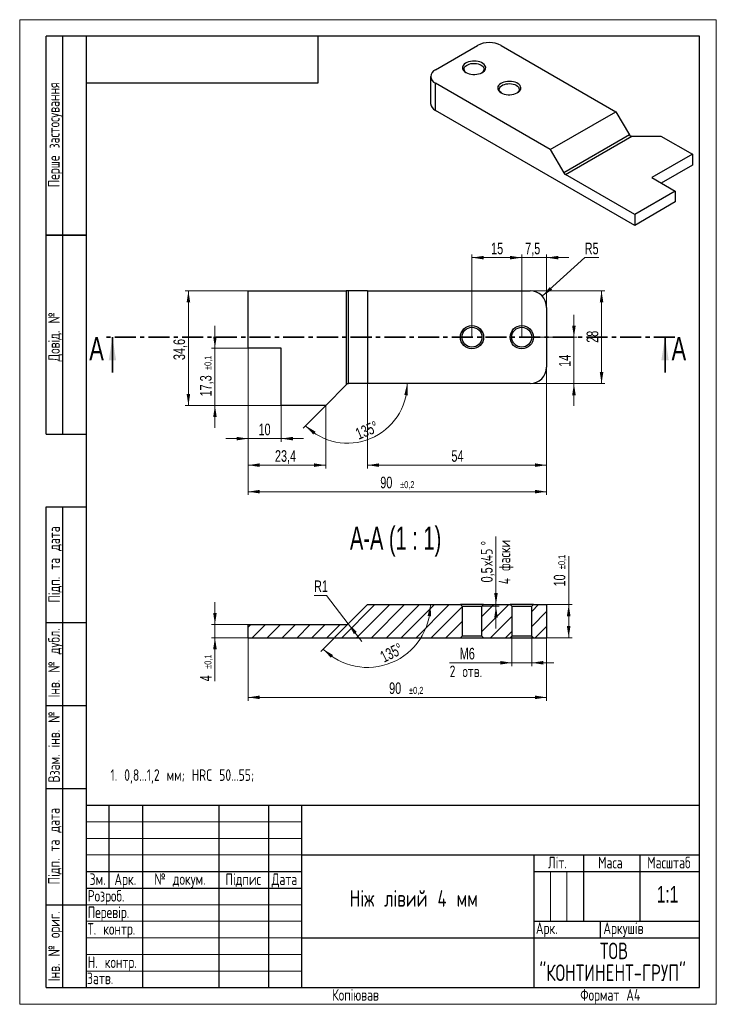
# Model space of a CAD drawing. Header units: millimetres. Extents: x 0 to 212, y 0 to 297.
import ezdxf

# ---------------------------------------------------------------- set-up
doc = ezdxf.new("R2010")
doc.units = ezdxf.units.MM
doc.linetypes.add('SLD-Сплошная', pattern=[0])
doc.linetypes.add('SLD-Тонкая-Толстая', pattern=[10.16, 6.35, -1.27, 1.27, -1.27])
doc.layers.add('ОСЕВЫЕ', color=7, linetype='SLD-Сплошная')
doc.styles.add('SLDTEXTSTYLE0', font='TXT', dxfattribs={"width": 0.7, "bigfont": 'bigfont'})
doc.styles.add('SLDTEXTSTYLE1', font='TXT', dxfattribs={"width": 0.7})
doc.styles.add('SLDTEXTSTYLE2', font='TXT', dxfattribs={"width": 0.645455})
doc.dimstyles.new('SLDDIMSTYLE0', dxfattribs={"dimtxt": 3.5, "dimasz": 3.5, "dimexe": 0, "dimexo": 0.0625, "dimgap": 0.875, "dimtad": 2, "dimrnd": 1e-09, "dimzin": 12, "dimdsep": 46, "dimtxsty": 'SLDTEXTSTYLE1', "dimsah": 1, "dimcen": 0.09, "dimadec": 0, "dimazin": 3, "dimtfac": 1, "dimtdec": 3, "dimtofl": 0, "dimtmove": 0, "dimatfit": 3, "dimfxl": 1, "dimfrac": 2, "dimtolj": 1, "dimtzin": 12, "dimarcsym": 0})
doc.dimstyles.new('SLDDIMSTYLE1', dxfattribs={"dimtxt": 3.5, "dimasz": 3.5, "dimexe": 0, "dimexo": 0.0625, "dimgap": 0.875, "dimtad": 2, "dimrnd": 1e-09, "dimzin": 12, "dimdsep": 46, "dimtxsty": 'SLDTEXTSTYLE1', "dimsah": 1, "dimcen": 0.09, "dimadec": 0, "dimazin": 3, "dimtfac": 1, "dimtdec": 3, "dimtmove": 0, "dimatfit": 0, "dimfxl": 1, "dimfrac": 2, "dimtolj": 1, "dimtzin": 12, "dimarcsym": 0})
doc.dimstyles.new('SLDDIMSTYLE10', dxfattribs={"dimtxt": 3.5, "dimasz": 3.5, "dimexe": 0, "dimexo": 0.0625, "dimgap": 0.875, "dimtad": 2, "dimdec": 1, "dimrnd": 1e-09, "dimdsep": 46, "dimtxsty": 'SLDTEXTSTYLE1', "dimsah": 1, "dimcen": 0.09, "dimadec": 0, "dimazin": 2, "dimtfac": 1, "dimtdec": 3, "dimtmove": 0, "dimatfit": 0, "dimfxl": 1, "dimfrac": 2, "dimtolj": 1, "dimtzin": 12, "dimarcsym": 0})
doc.dimstyles.new('SLDDIMSTYLE11', dxfattribs={"dimtxt": 3.5, "dimasz": 3.5, "dimexe": 0, "dimexo": 0.0625, "dimgap": 0.875, "dimtad": 0, "dimtih": 1, "dimtoh": 1, "dimrnd": 1e-09, "dimzin": 12, "dimdsep": 46, "dimtxsty": 'SLDTEXTSTYLE1', "dimsah": 1, "dimcen": 0, "dimadec": 0, "dimazin": 3, "dimtfac": 1, "dimtdec": 3, "dimtofl": 0, "dimtmove": 1, "dimatfit": 3, "dimfxl": 1, "dimfrac": 2, "dimtolj": 1, "dimtzin": 12, "dimarcsym": 0})
doc.dimstyles.new('SLDDIMSTYLE2', dxfattribs={"dimtxt": 3.5, "dimasz": 3.5, "dimexe": 0, "dimexo": 0.0625, "dimgap": 0.875, "dimtad": 0, "dimtih": 1, "dimtoh": 1, "dimrnd": 1e-09, "dimzin": 12, "dimdsep": 46, "dimtxsty": 'SLDTEXTSTYLE1', "dimsah": 1, "dimcen": 0, "dimadec": 0, "dimazin": 3, "dimtfac": 1, "dimtdec": 3, "dimtofl": 0, "dimtmove": 0, "dimatfit": 3, "dimfxl": 1, "dimfrac": 2, "dimtolj": 1, "dimtzin": 12, "dimarcsym": 0})
doc.dimstyles.new('SLDDIMSTYLE3', dxfattribs={"dimtxt": 3.5, "dimasz": 3.5, "dimexe": 0, "dimexo": 0.0625, "dimgap": 0.875, "dimtad": 2, "dimdec": 1, "dimrnd": 1e-09, "dimzin": 12, "dimdsep": 46, "dimtxsty": 'SLDTEXTSTYLE1', "dimsah": 1, "dimcen": 0.09, "dimadec": 0, "dimazin": 3, "dimtfac": 1, "dimtdec": 3, "dimtofl": 0, "dimtmove": 0, "dimatfit": 3, "dimfxl": 1, "dimfrac": 2, "dimtolj": 1, "dimtzin": 12, "dimarcsym": 0})
doc.dimstyles.new('SLDDIMSTYLE4', dxfattribs={"dimtxt": 3.5, "dimasz": 3.5, "dimexe": 0, "dimexo": 0.0625, "dimgap": 0.875, "dimtad": 2, "dimrnd": 1e-09, "dimzin": 12, "dimdsep": 46, "dimtxsty": 'SLDTEXTSTYLE1', "dimsah": 1, "dimcen": 0.09, "dimadec": 0, "dimazin": 3, "dimtol": 1, "dimtp": 0.2, "dimtm": 0.2, "dimtfac": 1, "dimtdec": 1, "dimtofl": 0, "dimtmove": 0, "dimatfit": 3, "dimfxl": 1, "dimfrac": 2, "dimtolj": 1, "dimarcsym": 0})
doc.dimstyles.new('SLDDIMSTYLE5', dxfattribs={"dimtxt": 3.5, "dimasz": 3.5, "dimexe": 0, "dimexo": 0.0625, "dimgap": 0.875, "dimtad": 2, "dimdec": 1, "dimrnd": 1e-09, "dimzin": 12, "dimdsep": 46, "dimtxsty": 'SLDTEXTSTYLE1', "dimsah": 1, "dimcen": 0.09, "dimadec": 0, "dimazin": 3, "dimtol": 1, "dimtp": 0.1, "dimtm": 0.1, "dimtfac": 1, "dimtdec": 1, "dimtmove": 0, "dimatfit": 0, "dimfxl": 1, "dimfrac": 2, "dimtolj": 1, "dimarcsym": 0})
doc.dimstyles.new('SLDDIMSTYLE6', dxfattribs={"dimtxt": 3.5, "dimasz": 3.5, "dimexe": 0, "dimexo": 0.0625, "dimgap": 0.875, "dimtad": 2, "dimdec": 4, "dimzin": 12, "dimdsep": 46, "dimtxsty": 'SLDTEXTSTYLE1', "dimsah": 1, "dimcen": 0.09, "dimazin": 3, "dimtfac": 1, "dimtdec": 3, "dimtofl": 0, "dimtmove": 0, "dimatfit": 3, "dimfxl": 1, "dimfrac": 2, "dimtolj": 1, "dimtzin": 12, "dimarcsym": 0})
doc.dimstyles.new('SLDDIMSTYLE7', dxfattribs={"dimtxt": 3.5, "dimasz": 3.5, "dimexe": 0, "dimexo": 0.0625, "dimgap": 0.875, "dimtad": 2, "dimdec": 1, "dimrnd": 1e-09, "dimzin": 12, "dimdsep": 46, "dimtxsty": 'SLDTEXTSTYLE1', "dimsah": 1, "dimcen": 0.09, "dimadec": 0, "dimazin": 3, "dimtfac": 1, "dimtdec": 3, "dimtmove": 0, "dimatfit": 0, "dimfxl": 1, "dimfrac": 2, "dimtolj": 1, "dimtzin": 12, "dimarcsym": 0})
doc.dimstyles.new('SLDDIMSTYLE8', dxfattribs={"dimtxt": 3.5, "dimasz": 3.5, "dimexe": 0, "dimexo": 0.0625, "dimgap": 0.875, "dimtad": 2, "dimrnd": 1e-09, "dimzin": 12, "dimdsep": 46, "dimtxsty": 'SLDTEXTSTYLE1', "dimsah": 1, "dimcen": 0.09, "dimadec": 0, "dimazin": 3, "dimtol": 1, "dimtp": 0.1, "dimtm": 0.1, "dimtfac": 1, "dimtdec": 1, "dimtmove": 0, "dimatfit": 0, "dimfxl": 1, "dimfrac": 2, "dimtolj": 1, "dimarcsym": 0})
doc.dimstyles.new('SLDDIMSTYLE9', dxfattribs={"dimtxt": 3.5, "dimasz": 3.5, "dimexe": 0, "dimexo": 0.0625, "dimgap": 0.875, "dimtad": 2, "dimrnd": 1e-09, "dimzin": 12, "dimdsep": 46, "dimtxsty": 'SLDTEXTSTYLE1', "dimsah": 1, "dimcen": 0.09, "dimadec": 0, "dimazin": 3, "dimtol": 1, "dimtp": 0.1, "dimtm": 0.1, "dimtfac": 1, "dimtdec": 1, "dimtofl": 0, "dimtmove": 0, "dimatfit": 3, "dimfxl": 1, "dimfrac": 2, "dimtolj": 1, "dimarcsym": 0})

# ---------------------------------------------------------------- blocks, each defined once
blk = doc.blocks.new('SW_NOTE_0')
at = {"color": 0, "linetype": 'Continuous', "lineweight": 0, "char_height": 5, "attachment_point": 2, "style": 'SLDTEXTSTYLE0'}
for s, insert in [('ТОВ', (4.69, 6.45)), ('"КОНТИНЕНТ-ГРУП"', (4.28, -0.14))]:
    blk.add_mtext(s, dxfattribs=dict(at, insert=insert))
blk = doc.blocks.new('_D')
at = {"color": 7, "linetype": 'SLD-Сплошная', "lineweight": 0}
for p, q in [((153.88, 215.21), (176.44, 215.21)), ((175.44, 187.21), (175.44, 215.21)), ((153.88, 187.21), (176.44, 187.21))]:
    blk.add_line(p, q, dxfattribs=at)
at = {"color": 7, "linetype": 'SLD-Сплошная', "lineweight": 18}
for points in [[(175.44, 215.21), (174.9, 211.71), (175.98, 211.71)], [(175.44, 187.21), (175.98, 190.71), (174.9, 190.71)]]:
    blk.add_solid(points, dxfattribs=at)
at = {"color": 7, "linetype": 'SLD-Сплошная', "lineweight": 18, "insert": (170.93, 199.52), "char_height": 3.5, "attachment_point": 1, "rotation": 90, "style": 'SLDTEXTSTYLE1'}
blk.add_mtext('28', dxfattribs=at)
blk = doc.blocks.new('_D_1')
at = {"color": 7, "linetype": 'SLD-Сплошная', "lineweight": 0}
for p, q in [((167.11, 201.21), (167.11, 207.95)), ((151.38, 201.21), (168.11, 201.21)), ((167.11, 201.21), (167.11, 187.21)), ((153.88, 187.21), (168.11, 187.21)), ((167.11, 187.21), (167.11, 180.48))]:
    blk.add_line(p, q, dxfattribs=at)
at = {"color": 7, "linetype": 'SLD-Сплошная', "lineweight": 18}
for points in [[(167.11, 201.21), (167.65, 204.71), (166.57, 204.71)], [(167.11, 187.21), (166.57, 183.71), (167.65, 183.71)]]:
    blk.add_solid(points, dxfattribs=at)
at = {"color": 7, "linetype": 'SLD-Сплошная', "lineweight": 18, "insert": (162.6, 192.26), "char_height": 3.5, "attachment_point": 1, "rotation": 90, "style": 'SLDTEXTSTYLE1'}
blk.add_mtext('14', dxfattribs=at)
blk = doc.blocks.new('_D_2')
at = {"color": 7, "linetype": 'SLD-Сплошная', "lineweight": 0}
for p, q in [((157.57, 213.58), (170.36, 225.21)), ((170.36, 225.21), (174.59, 225.21))]:
    blk.add_line(p, q, dxfattribs=at)
at = {"color": 7, "linetype": 'SLD-Сплошная', "lineweight": 18}
blk.add_solid([(157.57, 213.58), (160.52, 215.54), (159.8, 216.33)], dxfattribs=at)
at = {"color": 7, "linetype": 'SLD-Сплошная', "lineweight": 18, "insert": (170.36, 229.73), "char_height": 3.5, "attachment_point": 1, "style": 'SLDTEXTSTYLE1'}
blk.add_mtext('R5', dxfattribs=at)
blk = doc.blocks.new('_D_3')
at = {"color": 7, "linetype": 'SLD-Сплошная', "lineweight": 0}
for p, q in [((158.87, 192.2), (158.87, 161.61)), ((104.87, 187.2), (104.87, 161.61)), ((104.87, 162.61), (158.87, 162.61))]:
    blk.add_line(p, q, dxfattribs=at)
at = {"color": 7, "linetype": 'SLD-Сплошная', "lineweight": 18}
for points in [[(104.87, 162.61), (108.37, 162.08), (108.37, 163.15)], [(158.87, 162.61), (155.37, 163.15), (155.37, 162.08)]]:
    blk.add_solid(points, dxfattribs=at)
at = {"color": 7, "linetype": 'SLD-Сплошная', "lineweight": 18, "insert": (130.17, 167.13), "char_height": 3.5, "attachment_point": 1, "style": 'SLDTEXTSTYLE1'}
blk.add_mtext('54', dxfattribs=at)
blk = doc.blocks.new('_D_4')
at = {"color": 7, "linetype": 'SLD-Сплошная', "lineweight": 0}
for p, q in [((68.87, 197.9), (68.87, 161.61)), ((92.27, 180.6), (92.27, 161.61)), ((68.87, 162.61), (92.27, 162.61))]:
    blk.add_line(p, q, dxfattribs=at)
at = {"color": 7, "linetype": 'SLD-Сплошная', "lineweight": 18}
for points in [[(68.87, 162.61), (72.37, 162.08), (72.37, 163.15)], [(92.27, 162.61), (88.77, 163.15), (88.77, 162.08)]]:
    blk.add_solid(points, dxfattribs=at)
at = {"color": 7, "linetype": 'SLD-Сплошная', "lineweight": 18, "insert": (76.96, 167.13), "char_height": 3.5, "attachment_point": 1, "style": 'SLDTEXTSTYLE1'}
blk.add_mtext('23,4', dxfattribs=at)
blk = doc.blocks.new('_D_5')
at = {"color": 7, "linetype": 'SLD-Сплошная', "lineweight": 0}
for p, q in [((68.87, 197.9), (68.87, 169.61)), ((78.87, 180.6), (78.87, 169.61)), ((68.87, 170.61), (62.14, 170.61)), ((68.87, 170.61), (78.87, 170.61)), ((78.87, 170.61), (85.6, 170.61))]:
    blk.add_line(p, q, dxfattribs=at)
at = {"color": 7, "linetype": 'SLD-Сплошная', "lineweight": 18}
for points in [[(68.87, 170.61), (65.37, 171.15), (65.37, 170.08)], [(78.87, 170.61), (82.37, 170.08), (82.37, 171.15)]]:
    blk.add_solid(points, dxfattribs=at)
at = {"color": 7, "linetype": 'SLD-Сплошная', "lineweight": 18, "insert": (72, 175.13), "char_height": 3.5, "attachment_point": 1, "style": 'SLDTEXTSTYLE1'}
blk.add_mtext('10', dxfattribs=at)
blk = doc.blocks.new('_D_6')
at = {"color": 7, "linetype": 'SLD-Сплошная', "lineweight": 0}
for p, q in [((68.87, 197.9), (68.87, 153.61)), ((158.87, 192.2), (158.87, 153.61)), ((68.87, 154.61), (158.87, 154.61))]:
    blk.add_line(p, q, dxfattribs=at)
at = {"color": 7, "linetype": 'SLD-Сплошная', "lineweight": 18}
for points in [[(68.87, 154.61), (72.37, 154.08), (72.37, 155.15)], [(158.87, 154.61), (155.37, 155.15), (155.37, 154.08)]]:
    blk.add_solid(points, dxfattribs=at)
at = {"color": 7, "linetype": 'SLD-Сплошная', "lineweight": 18, "attachment_point": 1, "style": 'SLDTEXTSTYLE1'}
for s, insert, char_height in [('90', (108.72, 159.13), 3.5), ('±0,2', (114.69, 157.77), 2.1)]:
    blk.add_mtext(s, dxfattribs=dict(at, insert=insert, char_height=char_height))
blk = doc.blocks.new('_D_7')
at = {"color": 7, "linetype": 'SLD-Сплошная', "lineweight": 0}
for p, q in [((58.87, 197.91), (58.87, 204.65)), ((68.86, 197.91), (57.87, 197.91)), ((58.87, 180.61), (58.87, 197.91)), ((78.86, 180.61), (57.87, 180.61)), ((58.87, 180.61), (58.87, 173.88))]:
    blk.add_line(p, q, dxfattribs=at)
at = {"color": 7, "linetype": 'SLD-Сплошная', "lineweight": 18}
for points in [[(58.87, 197.91), (59.41, 201.41), (58.33, 201.41)], [(58.87, 180.61), (58.33, 177.11), (59.41, 177.11)]]:
    blk.add_solid(points, dxfattribs=at)
at = {"color": 7, "linetype": 'SLD-Сплошная', "lineweight": 18, "attachment_point": 1, "rotation": 90, "style": 'SLDTEXTSTYLE1'}
for s, insert, char_height in [('±0,1', (55.72, 191.3), 2.1), ('17,3', (54.36, 183.34), 3.5)]:
    blk.add_mtext(s, dxfattribs=dict(at, insert=insert, char_height=char_height))
blk = doc.blocks.new('_D_8')
at = {"color": 7, "linetype": 'SLD-Сплошная', "lineweight": 0}
for p, q in [((68.86, 215.21), (49.87, 215.21)), ((50.87, 180.61), (50.87, 215.21)), ((78.86, 180.61), (49.87, 180.61))]:
    blk.add_line(p, q, dxfattribs=at)
at = {"color": 7, "linetype": 'SLD-Сплошная', "lineweight": 18}
for points in [[(50.87, 215.21), (50.33, 211.71), (51.41, 211.71)], [(50.87, 180.61), (51.41, 184.11), (50.33, 184.11)]]:
    blk.add_solid(points, dxfattribs=at)
at = {"color": 7, "linetype": 'SLD-Сплошная', "lineweight": 18, "insert": (46.36, 194.31), "char_height": 3.5, "attachment_point": 1, "rotation": 90, "style": 'SLDTEXTSTYLE1'}
blk.add_mtext('34,6', dxfattribs=at)
blk = doc.blocks.new('_D_9')
at = {"color": 7, "linetype": 'SLD-Сплошная', "lineweight": 0}
blk.add_line((92.26, 180.61), (85.46, 173.8), dxfattribs=at)
at = {"color": 7, "linetype": 'SLD-Сплошная', "lineweight": 18}
blk.add_arc((98.87, 187.21), 17.97, 225, 0, dxfattribs=at)
for points in [[(116.84, 187.21), (115.97, 183.78), (117.04, 183.68)], [(86.17, 174.51), (88.53, 171.87), (89.21, 172.7)]]:
    blk.add_solid(points, dxfattribs=at)
at = {"color": 7, "linetype": 'SLD-Сплошная', "lineweight": 18, "insert": (100.86, 173.47), "char_height": 3.5, "attachment_point": 1, "rotation": 22.5, "style": 'SLDTEXTSTYLE1'}
blk.add_mtext('135°', dxfattribs=at)
blk = doc.blocks.new('_D_10')
at = {"color": 7, "linetype": 'SLD-Сплошная', "lineweight": 0}
for p, q in [((151.37, 201.22), (151.37, 226.21)), ((158.87, 210.22), (158.87, 226.21)), ((151.37, 225.21), (144.64, 225.21)), ((151.37, 225.21), (158.87, 225.21)), ((158.87, 225.21), (165.6, 225.21))]:
    blk.add_line(p, q, dxfattribs=at)
at = {"color": 7, "linetype": 'SLD-Сплошная', "lineweight": 18}
for points in [[(151.37, 225.21), (147.87, 225.75), (147.87, 224.68)], [(158.87, 225.21), (162.37, 224.68), (162.37, 225.75)]]:
    blk.add_solid(points, dxfattribs=at)
at = {"color": 7, "linetype": 'SLD-Сплошная', "lineweight": 18, "insert": (152.41, 229.73), "char_height": 3.5, "attachment_point": 1, "style": 'SLDTEXTSTYLE1'}
blk.add_mtext('7,5', dxfattribs=at)
blk = doc.blocks.new('_D_11')
at = {"color": 7, "linetype": 'SLD-Сплошная', "lineweight": 0}
for p, q in [((136.37, 201.22), (136.37, 226.21)), ((151.37, 201.22), (151.37, 226.21)), ((136.37, 225.21), (151.37, 225.21))]:
    blk.add_line(p, q, dxfattribs=at)
at = {"color": 7, "linetype": 'SLD-Сплошная', "lineweight": 18}
for points in [[(136.37, 225.21), (139.87, 224.68), (139.87, 225.75)], [(151.37, 225.21), (147.87, 225.75), (147.87, 224.68)]]:
    blk.add_solid(points, dxfattribs=at)
at = {"color": 7, "linetype": 'SLD-Сплошная', "lineweight": 18, "insert": (142.13, 229.73), "char_height": 3.5, "attachment_point": 1, "style": 'SLDTEXTSTYLE1'}
blk.add_mtext('15', dxfattribs=at)
blk = doc.blocks.new('_D_12')
at = {"color": 7, "linetype": 'SLD-Сплошная', "lineweight": 0}
for p, q in [((58.87, 114.55), (58.87, 121.28)), ((68.86, 114.55), (57.87, 114.55)), ((58.87, 110.55), (58.87, 114.55)), ((68.86, 110.55), (57.87, 110.55)), ((58.87, 110.55), (58.87, 97.4))]:
    blk.add_line(p, q, dxfattribs=at)
at = {"color": 7, "linetype": 'SLD-Сплошная', "lineweight": 18}
for points in [[(58.87, 114.55), (59.41, 118.05), (58.33, 118.05)], [(58.87, 110.55), (58.33, 107.05), (59.41, 107.05)]]:
    blk.add_solid(points, dxfattribs=at)
at = {"color": 7, "linetype": 'SLD-Сплошная', "lineweight": 18, "attachment_point": 1, "rotation": 90, "style": 'SLDTEXTSTYLE1'}
for s, insert, char_height in [('±0,1', (55.72, 101.14), 2.1), ('4', (54.36, 97.4), 3.5)]:
    blk.add_mtext(s, dxfattribs=dict(at, insert=insert, char_height=char_height))
blk = doc.blocks.new('_D_13')
at = {"color": 7, "linetype": 'SLD-Сплошная', "lineweight": 0}
for p, q in [((165.53, 120.55), (165.53, 135.11)), ((158.88, 120.55), (166.53, 120.55)), ((165.53, 110.55), (165.53, 120.55)), ((158.88, 110.55), (166.53, 110.55))]:
    blk.add_line(p, q, dxfattribs=at)
at = {"color": 7, "linetype": 'SLD-Сплошная', "lineweight": 18}
for points in [[(165.53, 120.55), (164.99, 117.05), (166.07, 117.05)], [(165.53, 110.55), (166.07, 114.05), (164.99, 114.05)]]:
    blk.add_solid(points, dxfattribs=at)
at = {"color": 7, "linetype": 'SLD-Сплошная', "lineweight": 18, "attachment_point": 1, "rotation": 90, "style": 'SLDTEXTSTYLE1'}
for s, insert, char_height in [('±0,1', (162.38, 131.23), 2.1), ('10', (161.02, 126), 3.5)]:
    blk.add_mtext(s, dxfattribs=dict(at, insert=insert, char_height=char_height))
blk = doc.blocks.new('_D_14')
at = {"color": 7, "linetype": 'SLD-Сплошная', "lineweight": 0}
for p, q in [((68.87, 110.54), (68.87, 91.55)), ((158.87, 110.54), (158.87, 91.55)), ((68.87, 92.55), (158.87, 92.55))]:
    blk.add_line(p, q, dxfattribs=at)
at = {"color": 7, "linetype": 'SLD-Сплошная', "lineweight": 18}
for points in [[(68.87, 92.55), (72.37, 92.02), (72.37, 93.09)], [(158.87, 92.55), (155.37, 93.09), (155.37, 92.02)]]:
    blk.add_solid(points, dxfattribs=at)
at = {"color": 7, "linetype": 'SLD-Сплошная', "lineweight": 18, "attachment_point": 1, "style": 'SLDTEXTSTYLE1'}
for s, insert, char_height in [('90', (111.39, 97.07), 3.5), ('±0,2', (117.37, 95.71), 2.1)]:
    blk.add_mtext(s, dxfattribs=dict(at, insert=insert, char_height=char_height))
blk = doc.blocks.new('_D_15')
at = {"color": 7, "linetype": 'SLD-Сплошная', "lineweight": 0}
for p, q in [((148.37, 111.04), (148.37, 101.99)), ((154.37, 111.04), (154.37, 101.99)), ((148.37, 102.99), (129.63, 102.99)), ((148.37, 102.99), (154.37, 102.99)), ((154.37, 102.99), (161.1, 102.99))]:
    blk.add_line(p, q, dxfattribs=at)
at = {"color": 7, "linetype": 'SLD-Сплошная', "lineweight": 18}
for points in [[(148.37, 102.99), (144.87, 103.53), (144.87, 102.45)], [(154.37, 102.99), (157.87, 102.45), (157.87, 103.53)]]:
    blk.add_solid(points, dxfattribs=at)
at = {"color": 7, "linetype": 'SLD-Сплошная', "lineweight": 18, "char_height": 3.5, "attachment_point": 1}
for s, insert, style in [('M', (132.67, 107.5), 'SLDTEXTSTYLE1'), ('6', (135.41, 107.5), 'SLDTEXTSTYLE1'), ('2 отв.', (129.63, 102.16), 'SLDTEXTSTYLE0')]:
    blk.add_mtext(s, dxfattribs=dict(at, insert=insert, style=style))
blk = doc.blocks.new('_D_16')
at = {"color": 7, "linetype": 'SLD-Сплошная', "lineweight": 0}
for p, q in [((143.61, 120.55), (143.61, 141.11)), ((139.38, 120.05), (144.61, 120.05)), ((139.88, 120.55), (144.61, 120.55)), ((143.61, 120.05), (143.61, 120.55)), ((143.61, 120.05), (143.61, 113.32))]:
    blk.add_line(p, q, dxfattribs=at)
at = {"color": 7, "linetype": 'SLD-Сплошная', "lineweight": 18}
for points in [[(143.61, 120.55), (144.14, 124.05), (143.07, 124.05)], [(143.61, 120.05), (143.07, 116.55), (144.14, 116.55)]]:
    blk.add_solid(points, dxfattribs=at)
at = {"color": 7, "linetype": 'SLD-Сплошная', "lineweight": 18, "char_height": 3.5, "attachment_point": 1, "rotation": 90}
for s, insert, style in [('4 фаски', (144.43, 126.68), 'SLDTEXTSTYLE0'), ('%%d', (139.09, 138.42), 'SLDTEXTSTYLE1'), ('х45', (139.09, 132.21), 'SLDTEXTSTYLE0'), ('0,5', (139.09, 127.23), 'SLDTEXTSTYLE1')]:
    blk.add_mtext(s, dxfattribs=dict(at, insert=insert, style=style))
blk = doc.blocks.new('_D_17')
at = {"color": 7, "linetype": 'SLD-Сплошная', "lineweight": 0}
blk.add_line((99.16, 114.84), (90.75, 106.43), dxfattribs=at)
at = {"color": 7, "linetype": 'SLD-Сплошная', "lineweight": 18}
blk.add_arc((104.87, 120.55), 18.97, 225, 0, dxfattribs=at)
for points in [[(123.84, 120.55), (122.99, 117.12), (124.06, 117.02)], [(91.46, 107.14), (93.8, 104.49), (94.49, 105.31)]]:
    blk.add_solid(points, dxfattribs=at)
at = {"color": 7, "linetype": 'SLD-Сплошная', "lineweight": 18, "insert": (108.27, 106.09), "char_height": 3.5, "attachment_point": 1, "rotation": 26.5225, "style": 'SLDTEXTSTYLE1'}
blk.add_mtext('135°', dxfattribs=at)
blk = doc.blocks.new('_D_18')
at = {"color": 7, "linetype": 'SLD-Сплошная', "lineweight": 0}
for p, q in [((92.49, 123.3), (88.76, 123.3)), ((99.07, 114.76), (92.49, 123.3)), ((99.07, 114.76), (103.17, 109.43))]:
    blk.add_line(p, q, dxfattribs=at)
at = {"color": 7, "linetype": 'SLD-Сплошная', "lineweight": 18}
blk.add_arc((98.46, 115.55), 1, 262.5923, 314.4271, dxfattribs=at)
blk.add_solid([(99.07, 114.76), (100.78, 111.66), (101.63, 112.32)], dxfattribs=at)
at = {"color": 7, "linetype": 'SLD-Сплошная', "lineweight": 18, "insert": (88.76, 127.82), "char_height": 3.5, "attachment_point": 1, "style": 'SLDTEXTSTYLE1'}
blk.add_mtext('R1', dxfattribs=at)

msp = doc.modelspace()

# ---------------------------------------------------------------- hatches: boundary and pattern name
at = {"linetype": 'SLD-Сплошная', "lineweight": 18}
h = msp.add_hatch(dxfattribs=at)
h.set_pattern_fill('ANSI31', style=0)
edge = h.paths.add_edge_path(flags=0)
edge.add_line((68.87155, 114.55359), (68.87155, 110.55359))
edge.add_line((68.87155, 110.55359), (132.87155, 110.55359))
edge.add_line((132.87155, 110.55359), (133.37155, 111.05359))
edge.add_line((133.37155, 111.05359), (133.37155, 120.05359))
edge.add_line((133.37155, 120.05359), (132.87155, 120.55359))
edge.add_line((132.87155, 120.55359), (104.87155, 120.55359))
edge.add_line((104.87155, 120.55359), (99.16444, 114.84649))
edge.add_arc((98.45733, 115.55359), 1, 270, 315, ccw=False)
edge.add_line((98.45733, 114.55359), (68.87155, 114.55359))
h = msp.add_hatch(dxfattribs=at)
h.set_pattern_fill('ANSI31', style=0)
h.paths.add_polyline_path([(139.37155, 120.05359), (139.37155, 111.05359), (139.87155, 110.55359), (147.87155, 110.55359), (148.37155, 111.05359), (148.37155, 120.05359), (147.87155, 120.55359), (139.87155, 120.55359)], flags=0)
h = msp.add_hatch(dxfattribs=at)
h.set_pattern_fill('ANSI31', style=0)
h.paths.add_polyline_path([(154.37155, 111.05359), (154.87155, 110.55359), (158.87155, 110.55359), (158.87155, 120.55359), (154.87155, 120.55359), (154.37155, 120.05359)], flags=0)

# ---------------------------------------------------------------- linework, layer by layer
at = {"color": 7, "linetype": 'SLD-Сплошная', "lineweight": 25}
for p, q in [((8, 172), (8, 292)), ((20, 292), (8, 292)), ((8, 172), (8, 292)), ((13, 172), (13, 292)), ((13, 172), (13, 292)), ((20, 292), (20, 5)), ((205, 292), (20, 292)), ((20, 292), (20, 5)), ((90, 278), (90, 292)), ((205, 5), (205, 292)), ((125.33725, 281.89259), (138.06517, 289.23845)), ((145.13624, 289.23845), (179.78447, 269.24139)), ((123.87279, 279.85207), (123.87279, 271.68566)), ((20, 278), (90, 278)), ((125.33725, 269.64514), (125.33725, 277.81156)), ((159.98548, 257.8145), (125.33725, 277.81156)), ((185.44133, 234.95636), (125.33725, 269.64514)), ((159.98548, 257.8145), (179.78447, 269.24139)), ((179.78447, 269.24139), (183.82001, 262.25164)), ((183.82001, 262.25164), (164.02102, 250.82475)), ((164.52102, 250.29699), (184.6129, 261.89292)), ((184.6129, 261.89292), (193.36092, 261.89292)), ((193.36092, 261.89292), (202.83615, 256.42434)), ((159.98548, 257.8145), (164.02102, 250.82475)), ((202.83615, 256.42434), (190.60321, 249.36415)), ((202.83615, 256.42434), (202.83615, 253.15777)), ((202.83615, 253.15777), (193.43314, 247.73087)), ((185.44133, 238.22293), (164.52102, 250.29699)), ((190.60321, 249.36415), (197.67428, 245.28312)), ((197.67428, 245.28312), (185.44133, 238.22293)), ((197.67428, 245.28312), (197.67428, 242.01655)), ((197.67428, 242.01655), (185.44133, 234.95636)), ((185.44133, 238.22293), (185.44133, 234.95636)), ((8, 232), (20, 232)), ((20, 232), (8, 232)), ((68.87155, 197.9145), (68.87155, 215.2145)), ((68.87155, 215.2145), (98.45733, 215.2145)), ((98.45733, 215.2145), (98.45733, 186.80028)), ((99.16444, 215.2145), (98.45733, 215.2145)), ((99.16444, 187.2145), (99.16444, 215.2145)), ((104.87155, 215.2145), (99.16444, 215.2145)), ((104.87155, 215.2145), (104.87155, 187.2145)), ((104.87155, 215.2145), (153.87155, 215.2145)), ((158.87155, 210.2145), (158.87155, 192.2145)), ((78.87155, 197.9145), (68.87155, 197.9145)), ((78.87155, 180.6145), (78.87155, 197.9145)), ((98.45733, 186.80028), (98.87155, 187.2145)), ((98.87155, 187.2145), (99.16444, 187.2145)), ((104.87155, 187.2145), (99.16444, 187.2145)), ((153.87155, 187.2145), (104.87155, 187.2145)), ((98.45733, 186.80028), (92.27155, 180.6145)), ((92.27155, 180.6145), (78.87155, 180.6145)), ((8, 172), (20, 172)), ((8, 5), (8, 150)), ((8, 150), (20, 150)), ((13, 5), (13, 150)), ((99.16444, 114.84649), (104.87155, 120.55359)), ((104.87155, 120.55359), (132.87155, 120.55359)), ((133.37155, 120.05359), (132.87155, 120.55359)), ((139.87155, 120.55359), (132.87155, 120.55359)), ((133.37155, 120.05359), (139.37155, 120.05359)), ((133.37155, 120.05359), (133.37155, 111.05359)), ((139.87155, 120.55359), (139.37155, 120.05359)), ((139.37155, 111.05359), (139.37155, 120.05359)), ((139.87155, 120.55359), (147.87155, 120.55359)), ((148.37155, 120.05359), (147.87155, 120.55359)), ((154.87155, 120.55359), (147.87155, 120.55359)), ((148.37155, 120.05359), (148.37155, 111.05359)), ((148.37155, 120.05359), (154.37155, 120.05359)), ((154.87155, 120.55359), (154.37155, 120.05359)), ((154.37155, 111.05359), (154.37155, 120.05359)), ((154.87155, 120.55359), (158.87155, 120.55359)), ((158.87155, 120.55359), (158.87155, 110.55359)), ((20, 115), (8, 115)), ((68.87155, 114.55359), (98.45733, 114.55359)), ((68.87155, 110.55359), (68.87155, 114.55359)), ((68.87155, 110.55359), (132.87155, 110.55359)), ((132.87155, 110.55359), (133.37155, 111.05359)), ((132.87155, 110.55359), (139.87155, 110.55359)), ((139.37155, 111.05359), (133.37155, 111.05359)), ((139.37155, 111.05359), (139.87155, 110.55359)), ((139.87155, 110.55359), (147.87155, 110.55359)), ((147.87155, 110.55359), (148.37155, 111.05359)), ((147.87155, 110.55359), (154.87155, 110.55359)), ((154.37155, 111.05359), (148.37155, 111.05359)), ((154.37155, 111.05359), (154.87155, 110.55359)), ((154.87155, 110.55359), (158.87155, 110.55359)), ((20, 90), (8, 90)), ((20, 65), (8, 65)), ((20, 60), (205, 60)), ((20, 60), (20, 5)), ((27, 35), (27, 60)), ((37, 60), (37, 5)), ((60, 60), (60, 5)), ((75, 60), (75, 5)), ((85, 60), (85, 5)), ((85, 45), (205, 45)), ((155, 45), (155, 5)), ((170, 45), (170, 25)), ((187, 45), (187, 25)), ((20, 40), (85, 40)), ((155, 40), (205, 40)), ((20, 35), (85, 35)), ((8, 30), (20, 30)), ((155, 25), (205, 25)), ((175, 25), (175, 20)), ((85, 20), (205, 20)), ((8, 5), (20, 5)), ((20, 5), (205, 5))]:
    msp.add_line(p, q, dxfattribs=at)
at = {"color": 7, "linetype": 'SLD-Тонкая-Толстая', "lineweight": 35}
msp.add_line((197.57894, 201.2145), (24.95878, 201.2145), dxfattribs=at)
at = {"color": 7, "linetype": 'SLD-Сплошная', "lineweight": 35}
for p, q in [((27.95878, 190.5745), (27.95878, 201.2145)), ((194.57894, 190.5745), (194.57894, 201.2145))]:
    msp.add_line(p, q, dxfattribs=at)
at = {"color": 7, "linetype": 'SLD-Сплошная', "lineweight": 18}
for p, q in [((17.9, 172), (14.4, 172)), ((20, 55), (85, 55)), ((20, 50), (85, 50)), ((20, 45), (85, 45)), ((160, 40), (160, 25)), ((165, 40), (165, 25)), ((20, 30), (85, 30)), ((20, 25), (85, 25)), ((20, 20), (85, 20)), ((20, 15), (85, 15)), ((20, 10), (85, 10))]:
    msp.add_line(p, q, dxfattribs=at)
at = {"color": 7, "linetype": 'SLD-Сплошная', "lineweight": 25, "flags": 128}
for points in [[(134.52964, 281.07638), (134.98349, 280.85554), (135.49549, 280.68213), (136.0509, 280.56116), (136.63374, 280.4961), (137.22725, 280.48883), (137.81435, 280.53955), (138.37815, 280.64681), (138.90243, 280.80752), (139.37212, 281.01705), (139.7737, 281.26938), (140.0956, 281.55725), (140.32859, 281.87238), (140.46595, 282.2057), (140.50373, 282.54762), (140.44084, 282.88831), (140.27909, 283.21797), (140.02314, 283.5271), (139.68036, 283.80683), (139.26059, 284.04909), (138.77592, 284.24693), (138.24029, 284.39465), (137.6691, 284.488), (137.0788, 284.5243), (136.48636, 284.5025), (135.90883, 284.42322), (135.36282, 284.28875), (134.86404, 284.10297), (134.42683, 283.8712), (134.06378, 283.60012), (133.78533, 283.29753), (133.59949, 282.97214), (133.51161, 282.63329), (133.52421, 282.29075), (133.63693, 281.95437), (133.84653, 281.63382), (134.14698, 281.33832), (134.52964, 281.07638)], [(134.71885, 280.97496), (134.52952, 281.11793), (134.26013, 281.39706), (134.0842, 281.70001), (134.00771, 282.01646), (134.03328, 282.33563), (134.16003, 282.64666), (134.38365, 282.93895), (134.69651, 283.20255), (135.08797, 283.42848), (135.5447, 283.60905), (136.05114, 283.7381), (136.59004, 283.81126), (137.14306, 283.82601), (137.69137, 283.78187), (138.21628, 283.68033), (138.69992, 283.52485), (139.12583, 283.32073), (139.47951, 283.07492), (139.7489, 282.79579), (139.92483, 282.49284), (140.00131, 282.17639), (139.97574, 281.85722), (139.849, 281.54619), (139.62538, 281.2539), (139.31252, 280.9903), (139.29017, 280.97496)], [(145.13624, 274.95483), (145.5901, 274.73399), (146.10209, 274.56058), (146.6575, 274.43961), (147.24034, 274.37455), (147.83385, 274.36728), (148.42095, 274.418), (148.98475, 274.52526), (149.50904, 274.68597), (149.97872, 274.8955), (150.3803, 275.14783), (150.70221, 275.4357), (150.93519, 275.75083), (151.07255, 276.08415), (151.11033, 276.42607), (151.04744, 276.76676), (150.88569, 277.09642), (150.62975, 277.40555), (150.28696, 277.68528), (149.86719, 277.92755), (149.38252, 278.12538), (148.84689, 278.2731), (148.27571, 278.36645), (147.6854, 278.40275), (147.09297, 278.38095), (146.51543, 278.30167), (145.96942, 278.1672), (145.47064, 277.98142), (145.03343, 277.74965), (144.67038, 277.47857), (144.39193, 277.17598), (144.20609, 276.85059), (144.11821, 276.51175), (144.13081, 276.16921), (144.24353, 275.83282), (144.45313, 275.51227), (144.75358, 275.21677), (145.13624, 274.95483)], [(145.32546, 274.85341), (145.13612, 274.99638), (144.86673, 275.27551), (144.6908, 275.57846), (144.61432, 275.89491), (144.63988, 276.21408), (144.76663, 276.52511), (144.99025, 276.8174), (145.30311, 277.081), (145.69457, 277.30693), (146.1513, 277.4875), (146.65774, 277.61655), (147.19665, 277.68971), (147.74967, 277.70446), (148.29797, 277.66032), (148.82288, 277.55878), (149.30652, 277.40331), (149.73244, 277.19919), (150.08611, 276.95337), (150.3555, 276.67424), (150.53143, 276.37129), (150.60791, 276.05484), (150.58235, 275.73567), (150.4556, 275.42464), (150.23198, 275.13235), (149.91912, 274.86875), (149.89678, 274.85341)]]:
    msp.add_lwpolyline(points, dxfattribs=at)
at = {"color": 7, "linetype": 'SLD-Сплошная', "lineweight": 25}
for centre, radius in [((136.37155, 201.2145), 3.5), ((136.37155, 201.2145), 3), ((151.37155, 201.2145), 3.5), ((151.37155, 201.2145), 3)]:
    msp.add_circle(centre, radius, dxfattribs=at)
for centre, radius, start, end in [((141.60071, 282.44739), 7.65627, 62.4977878, 117.5022122), ((126.13103, 279.85207), 2.18947, 111.2565529, 248.7434471), ((126.35276, 271.91975), 2.491, 185.3922479, 245.9412955), ((185.26475, 263.08233), 1.66653, 209.8977016, 222.0429943), ((165.28423, 251.52078), 1.44228, 208.8548821, 238.0505813), ((153.87155, 210.2145), 5, 0, 90), ((153.87155, 192.2145), 5, 270, 0), ((98.45733, 115.55359), 1, 270, 315)]:
    msp.add_arc(centre, radius, start, end, dxfattribs=at)
msp.add_ellipse((184.6129, 262.70956), major_axis=(1.41421, 0), ratio=0.577452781, start_param=4.285310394, end_param=4.71238898, dxfattribs=at)
at = {"color": 7, "linetype": 'SLD-Сплошная', "lineweight": 35}
for points in [[(27.95878, 201.2145), (26.83878, 194.2145), (29.07878, 194.2145)], [(194.57894, 201.2145), (193.45894, 194.2145), (195.69894, 194.2145)]]:
    msp.add_solid(points, dxfattribs=at)
at = {"layer": 'ОСЕВЫЕ', "lineweight": 18}
for p, q in [((0, 297), (210, 297)), ((0, 297), (0, 0)), ((210, 297), (210, 0)), ((0, 0), (210, 0))]:
    msp.add_line(p, q, dxfattribs=at)

# ---------------------------------------------------------------- block references
at = {"color": 7, "linetype": 'Continuous', "lineweight": 0}
msp.add_blockref('SW_NOTE_0', (174.5054, 12.10942), dxfattribs=at)

# ---------------------------------------------------------------- texts
at = {"color": 7, "linetype": 'Continuous', "lineweight": 0, "char_height": 3.5, "attachment_point": 2, "rotation": 90, "style": 'SLDTEXTSTYLE0'}
for s, insert in [('Перше застосування', (8.52089, 262.26728)), ('Довід. №', (8.58969, 201.33099)), ('Підп. та дата', (8.6429, 132.64523)), ('Інв. № дубл.', (8.60058, 102.98403)), ('Взам. інв. №', (8.60962, 77.60421)), ('Підп. та дата', (8.56311, 47.64523)), ('Інв. № ориг.', (8.61135, 17.49909))]:
    msp.add_mtext(s, dxfattribs=dict(at, insert=insert))
at = {"color": 7, "linetype": 'Continuous', "char_height": 7, "attachment_point": 1, "style": 'SLDTEXTSTYLE1'}
for insert in [(20.99439, 201.25986), (196.56876, 201.25986)]:
    msp.add_mtext('A', dxfattribs=dict(at, insert=insert))
at = {"color": 7, "linetype": 'Continuous', "lineweight": 0}
for s, insert, char_height, attachment_point, style in [('A-A (1 : 1)', (113.34655, 144.10068), 7, 2, 'SLDTEXTSTYLE2'), ('1. 0,8...1,2 мм; HRC 50...55;', (27.36885, 70.85705), 3.5, 1, 'SLDTEXTSTYLE0'), ('Літ.', (162.12449, 44.45208), 3.5, 2, 'SLDTEXTSTYLE0'), ('Масштаб', (195.75354, 44.46554), 3.5, 2, 'SLDTEXTSTYLE0'), ('Маса', (178.10685, 44.46017), 3.5, 2, 'SLDTEXTSTYLE0'), ('Зм.', (23.49749, 39.44421), 3.5, 2, 'SLDTEXTSTYLE0'), ('Арк.', (31.85677, 39.43727), 3.5, 2, 'SLDTEXTSTYLE0'), ('№ докум.', (48.31831, 39.4883), 3.5, 2, 'SLDTEXTSTYLE0'), ('Підпис', (67.37055, 39.43082), 3.5, 2, 'SLDTEXTSTYLE0'), ('Дата', (79.8345, 39.43082), 3.5, 2, 'SLDTEXTSTYLE0'), ('1:1', (195.3185, 35.64605), 5, 2, 'SLDTEXTSTYLE1'), ('Розроб.', (20.5, 34.42449), 3.5, 1, 'SLDTEXTSTYLE0'), ('Ніж лівий 4 мм', (118.82134, 34.39383), 5, 2, 'SLDTEXTSTYLE0'), ('Перевір.', (20.5, 29.47579), 3.5, 1, 'SLDTEXTSTYLE0'), ('Т. контр.', (20.5, 24.45085), 3.5, 1, 'SLDTEXTSTYLE0'), ('Арк.', (155.63943, 24.6625), 3.5, 1, 'SLDTEXTSTYLE0'), ('Аркушів', (175.99448, 24.6625), 3.5, 1, 'SLDTEXTSTYLE0'), ('Н. контр.', (20.5, 14.41329), 3.5, 1, 'SLDTEXTSTYLE0'), ('Затв.', (20.29681, 9.52868), 3.5, 1, 'SLDTEXTSTYLE0'), ('Копіював', (94.23874, 4.54695), 3.5, 1, 'SLDTEXTSTYLE0'), ('Формат A4', (169.02175, 4.54695), 3.5, 1, 'SLDTEXTSTYLE0')]:
    msp.add_mtext(s, dxfattribs=dict(at, insert=insert, char_height=char_height, attachment_point=attachment_point, style=style))

# ---------------------------------------------------------------- dimensions: what is measured, and where the dimension line sits
at = {"color": 7, "linetype": 'SLD-Сплошная', "lineweight": 18}
for base, p1, p2, dimstyle, picture, middle in [((151.37155, 225.2145), (136.37155, 201.2145), (151.37155, 201.2145), 'SLDDIMSTYLE0', '_D_11', (143.87155, 225.2145)), ((158.87155, 225.2145), (151.37155, 201.2145), (158.87155, 210.2145), 'SLDDIMSTYLE7', '_D_10', (154.89723, 225.2145)), ((78.87155, 170.6145), (68.87155, 197.9145), (78.87155, 180.6145), 'SLDDIMSTYLE1', '_D_5', (73.87155, 170.6145)), ((92.27155, 162.6145), (68.87155, 197.9145), (92.27155, 180.6145), 'SLDDIMSTYLE3', '_D_4', (80.57155, 162.6145)), ((158.87155, 154.6145), (68.87155, 197.9145), (158.87155, 192.2145), 'SLDDIMSTYLE4', '_D_6', (113.87155, 154.6145)), ((158.87155, 162.6145), (104.87155, 187.2145), (158.87155, 192.2145), 'SLDDIMSTYLE0', '_D_3', (132.28515, 162.6145)), ((158.87155, 92.55359), (68.87155, 110.55359), (158.87155, 110.55359), 'SLDDIMSTYLE4', '_D_14', (116.54758, 92.55359))]:
    dim = msp.add_linear_dim(base=base, p1=p1, p2=p2, dimstyle=dimstyle, dxfattribs=at)
    dim.commit()
    dim.dimension.update_dxf_attribs({"geometry": picture, "text_midpoint": middle, "dimtype": 160})
for center, mpoint, dimstyle, picture, middle in [((153.87155, 210.2145), (157.57045, 213.57874), 'SLDDIMSTYLE2', '_D_2', (172.47849, 227.88568)), ((98.45733, 115.55359), (99.06737, 114.76122), 'SLDDIMSTYLE11', '_D_18', (90.62303, 125.97574))]:
    dim = msp.add_radius_dim(center=center, mpoint=mpoint, dimstyle=dimstyle, dxfattribs=at)
    dim.commit()
    dim.dimension.update_dxf_attribs({"geometry": picture, "text_midpoint": middle, "dimtype": 164})
for base, p1, p2, dimstyle, picture, middle in [((50.87155, 215.2145), (78.87155, 180.6145), (68.87155, 215.2145), 'SLDDIMSTYLE3', '_D_8', (50.87155, 197.9145)), ((175.43887, 215.2145), (153.87155, 187.2145), (153.87155, 215.2145), 'SLDDIMSTYLE0', '_D', (175.43887, 201.76386)), ((167.10799, 187.2145), (151.37155, 201.2145), (153.87155, 187.2145), 'SLDDIMSTYLE1', '_D_1', (167.10799, 194.12721)), ((58.87155, 197.9145), (78.87155, 180.6145), (68.87155, 197.9145), 'SLDDIMSTYLE5', '_D_7', (58.87155, 189.2645)), ((165.53235, 120.55359), (158.87155, 110.55359), (158.87155, 120.55359), 'SLDDIMSTYLE9', '_D_13', (165.53235, 130.55359)), ((58.87155, 114.55359), (68.87155, 110.55359), (68.87155, 114.55359), 'SLDDIMSTYLE8', '_D_12', (58.87155, 101.20998))]:
    dim = msp.add_linear_dim(base=base, p1=p1, p2=p2, angle=90, dimstyle=dimstyle, dxfattribs=at)
    dim.commit()
    dim.dimension.update_dxf_attribs({"geometry": picture, "text_midpoint": middle, "dimtype": 160})
for base, line1, line2, picture, middle in [((105.74749, 170.6145), ((153.87155, 187.2145), (98.87155, 187.2145)), ((98.87155, 187.2145), (92.27155, 180.6145)), '_D_9', (105.74749, 170.6145)), ((112.13119, 103.02726), ((154.87155, 120.55359), (104.87155, 120.55359)), ((104.87155, 120.55359), (99.16444, 114.84649)), '_D_17', (113.34276, 103.57969))]:
    dim = msp.add_angular_dim_2l(base=base, line1=line1, line2=line2, dimstyle='SLDDIMSTYLE6', dxfattribs=at)
    dim.commit()
    dim.dimension.update_dxf_attribs({"geometry": picture, "text_midpoint": middle, "dimtype": 162})
dim = msp.add_linear_dim(base=(148.94561, 120.55359), p1=(139.37155, 120.05359), p2=(139.87155, 120.55359), angle=90, text='<>х45%%d', dimstyle='SLDDIMSTYLE10', dxfattribs=at)
dim.commit()
dim.dimension.update_dxf_attribs({"geometry": '_D_16', "text_midpoint": (148.94561, 133.89379), "dimtype": 160})
dim = msp.add_linear_dim(base=(154.37155, 97.6508), p1=(148.37155, 111.05359), p2=(154.37155, 111.05359), text='M<>', dimstyle='SLDDIMSTYLE1', dxfattribs=at)
dim.commit()
dim.dimension.update_dxf_attribs({"geometry": '_D_15', "text_midpoint": (135.15981, 97.6508), "dimtype": 160})

doc.saveas('drawing.dxf')
